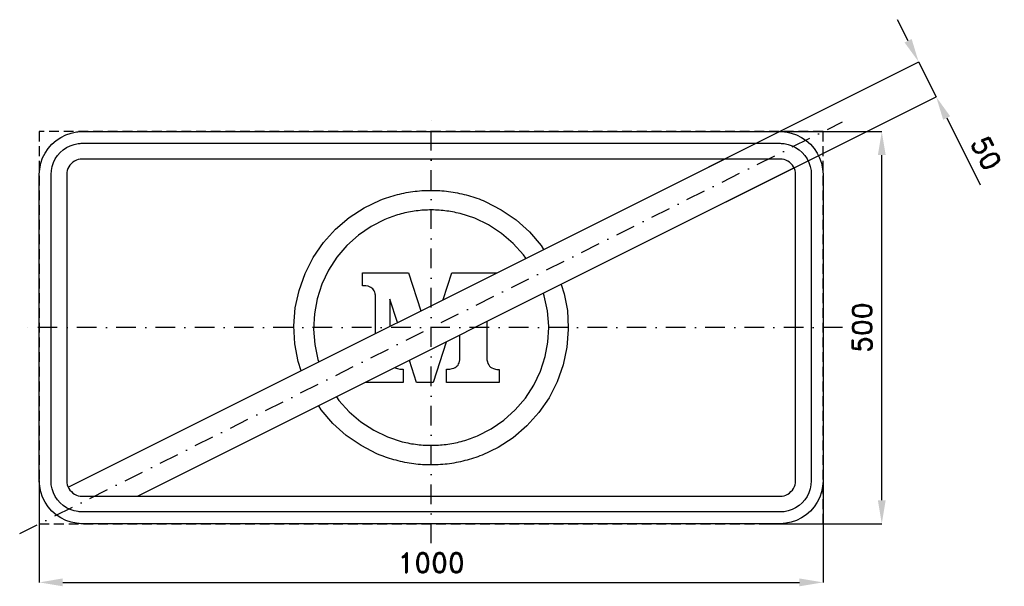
# Model space of a CAD drawing. Header units: millimetres. Extents: x -525 to 731, y -330 to 393.
import ezdxf

# ---------------------------------------------------------------- set-up
doc = ezdxf.new("R2010")
doc.units = ezdxf.units.MM
doc.header["$LTSCALE"] = 5
doc.linetypes.add('ČERCHOVANÁX2', pattern=[2, 1, -0.5, 0, -0.5])
doc.linetypes.add('ČÁRKOVANÁX2', pattern=[1.5, 1, -0.5])
doc.layers.add('Kóty', color=2, linetype='Continuous')
doc.layers.add('Značka', color=7, linetype='Continuous')
doc.styles.get("Standard").update_dxf_attribs({"font": 'romand.shx', "height": 25})
doc.dimstyles.get("Standard").update_dxf_attribs({"dimtxt": 25, "dimasz": 30, "dimexe": 0.18, "dimexo": 0.0625, "dimgap": 12.5, "dimtad": 1, "dimdec": 0, "dimzin": 0, "dimdsep": 46, "dimtxsty": 'Standard', "dimcen": 0.09, "dimadec": 0, "dimazin": 0, "dimtfac": 1, "dimtdec": 0, "dimtofl": 0, "dimtmove": 0, "dimatfit": 3, "dimfxl": 1, "dimtolj": 1, "dimtzin": 0, "dimarcsym": 0})

# ---------------------------------------------------------------- blocks, each defined once
blk = doc.blocks.new('*D0')
at = {"layer": 'Defpoints', "color": 0, "transparency": 16777216}
for p in [(-500, -195), (500, -195), (500, -324.778985)]:
    blk.add_point(p, dxfattribs=at)
at = {"layer": 'Kóty', "color": 0, "lineweight": -2, "transparency": 16777216}
for p, q in [((-500, -195.0625), (-500, -324.958985)), ((500, -195.0625), (500, -324.958985)), ((-470, -324.778985), (470, -324.778985))]:
    blk.add_line(p, q, dxfattribs=at)
at = {"layer": 'Kóty', "color": 0, "transparency": 16777216}
for points in [[(-470, -319.778985), (-470, -329.778985), (-500, -324.778985)], [(470, -319.778985), (470, -329.778985), (500, -324.778985)]]:
    blk.add_solid(points, dxfattribs=at)
at = {"layer": 'Kóty', "color": 0, "transparency": 16777216, "insert": (0, -299.778985), "char_height": 25, "attachment_point": 5}
blk.add_mtext('\\A1;1000', dxfattribs=at)
blk = doc.blocks.new('*D1')
at = {"layer": 'Defpoints', "color": 0, "transparency": 16777216}
for p in [(350.3, 250), (575, 250), (421.2, -250)]:
    blk.add_point(p, dxfattribs=at)
at = {"layer": 'Kóty', "color": 0, "lineweight": -2, "transparency": 16777216}
for p, q in [((350.4, 250), (575.2, 250)), ((575, -220), (575, 220)), ((421.2, -250), (575.2, -250))]:
    blk.add_line(p, q, dxfattribs=at)
at = {"layer": 'Kóty', "color": 0, "transparency": 16777216}
for points in [[(570, 220), (580, 220), (575, 250)], [(570, -220), (580, -220), (575, -250)]]:
    blk.add_solid(points, dxfattribs=at)
at = {"layer": 'Kóty', "color": 0, "transparency": 16777216, "insert": (550, 0), "char_height": 25, "attachment_point": 5, "rotation": 90}
blk.add_mtext('\\A1;500', dxfattribs=at)
blk = doc.blocks.new('*D2')
at = {"layer": 'Defpoints', "color": 0, "transparency": 16777216}
for p in [(644.4, 294.2), (354.1, 205), (376.5, 160.3)]:
    blk.add_point(p, dxfattribs=at)
at = {"layer": 'Kóty', "color": 0, "lineweight": -2, "transparency": 16777216}
for p, q in [((608.6, 365.8), (595.2, 392.6)), ((354.2, 205), (622.2, 339)), ((376.6, 160.3), (644.5, 294.3)), ((657.8, 267.4), (700.5, 182))]:
    blk.add_line(p, q, dxfattribs=at)
at = {"layer": 'Kóty', "color": 0, "transparency": 16777216}
for points in [[(613.1, 368), (604.1, 363.5), (622, 338.9)], [(662.2, 269.6), (653.3, 265.1), (644.4, 294.2)]]:
    blk.add_solid(points, dxfattribs=at)
at = {"layer": 'Kóty', "color": 0, "transparency": 16777216, "insert": (708.2, 222.4), "char_height": 25, "attachment_point": 5, "rotation": 296.5641}
blk.add_mtext('\\A1;50', dxfattribs=at)

msp = doc.modelspace()

# ---------------------------------------------------------------- linework, layer by layer
at = {"layer": 'Kóty'}
msp.add_lwpolyline([(622, 338.9), (644.4, 294.2)], dxfattribs=at)
at = {"layer": 'Značka', "color": 6, "linetype": 'ČERCHOVANÁX2', "ltscale": 5}
for points in [[(0, -275), (0, 275)], [(-525, -262.5), (525, 262.5)], [(525, 0), (-525, 0)]]:
    msp.add_lwpolyline(points, dxfattribs=at)
at = {"layer": 'Značka', "color": 5}
for points in [[(-445, -250), (-445.2, -250), (-445.4, -250, -0.032197), (-452.5, -249.5), (-459.5, -248.1), (-466.3, -245.8), (-472.6, -242.6), (-478.6, -238.6), (-483.9, -233.9), (-488.6, -228.6), (-492.6, -222.6), (-495.7, -216.3), (-498.1, -209.5), (-499.5, -202.5), (-500, -195.4), (-500, -195.2), (-500, -195), (-500, 195), (-500, 195.2), (-500, 195.4), (-499.5, 202.5), (-498.1, 209.5), (-495.8, 216.3), (-492.6, 222.6), (-488.6, 228.6), (-483.9, 233.9), (-478.6, 238.6), (-472.6, 242.6), (-466.3, 245.7), (-459.5, 248.1), (-452.5, 249.5, -0.036741), (-445.4, 250), (-445.2, 250), (-445, 250), (445, 250), (445.2, 250), (445.4, 250, -0.032205), (452.5, 249.5), (459.5, 248.1), (466.3, 245.8), (472.6, 242.6), (478.6, 238.6), (483.9, 233.9), (488.6, 228.6), (492.6, 222.6), (495.7, 216.3), (498.1, 209.5), (499.5, 202.5), (500, 195.4), (500, 195.2), (500, 195), (500, -195), (500, -195.2), (500, -195.4), (499.5, -202.5), (498.1, -209.5), (495.8, -216.3), (492.6, -222.6), (488.6, -228.6), (483.9, -233.9), (478.6, -238.6), (472.6, -242.6), (466.3, -245.7), (459.5, -248.1), (452.5, -249.5, -0.036742), (445.4, -250), (445.2, -250), (445, -250), (-445, -250)], [(-445, -235), (-445.2, -235), (-445.3, -235, -0.032191), (-450.5, -234.6), (-455.6, -233.6), (-460.5, -231.9), (-465.1, -229.6), (-469.4, -226.7), (-473.3, -223.3), (-476.7, -219.4), (-479.6, -215.1), (-481.9, -210.5), (-483.6, -205.6), (-484.7, -200.5), (-485, -195.3), (-485, -195.2), (-485, -195), (-485, 195), (-485, 195.2), (-485, 195.3), (-484.6, 200.5), (-483.6, 205.6), (-481.9, 210.5), (-479.6, 215.1), (-476.7, 219.4), (-473.3, 223.3), (-469.4, 226.7), (-465.1, 229.6), (-460.5, 231.9), (-455.6, 233.6), (-450.5, 234.7, -0.036731), (-445.3, 235), (-445.2, 235), (-445, 235), (445, 235), (445.2, 235), (445.3, 235, -0.032191), (450.5, 234.6), (455.6, 233.6), (460.5, 231.9), (465.1, 229.6), (469.4, 226.7), (473.3, 223.3), (476.7, 219.4), (479.6, 215.1), (481.9, 210.5), (483.6, 205.6), (484.7, 200.5), (485, 195.3), (485, 195.2), (485, 195), (485, -195), (485, -195.2), (485, -195.3), (484.6, -200.5), (483.6, -205.6), (481.9, -210.5), (479.6, -215.1), (476.7, -219.4), (473.3, -223.3), (469.4, -226.7), (465.1, -229.6), (460.5, -231.9), (455.6, -233.6), (450.5, -234.7, -0.036734), (445.3, -235), (445.2, -235), (445, -235), (-445, -235)], [(-445, -215), (445, -215), (445.1, -215), (445.2, -215, 0.032108), (447.7, -214.8), (450.3, -214.3), (452.7, -213.5), (455, -212.3), (457.2, -210.9), (459.1, -209.1), (460.9, -207.2), (462.3, -205), (463.5, -202.7), (464.3, -200.3), (464.8, -197.7), (465, -195.2), (465, -195.1), (465, -195), (465, 195), (465, 195.1), (465, 195.2), (464.8, 197.7), (464.3, 200.3), (463.5, 202.7), (462.3, 205), (460.9, 207.2), (459.1, 209.1), (457.2, 210.9), (455, 212.3), (452.7, 213.5), (450.3, 214.3), (447.7, 214.8), (445.2, 215), (445.1, 215), (445, 215), (-445, 215), (-445.1, 215), (-445.2, 215, 0.032114), (-447.7, 214.8), (-450.3, 214.3), (-452.7, 213.5), (-455, 212.3), (-457.2, 210.9), (-459.1, 209.1), (-460.9, 207.2), (-462.3, 205), (-463.5, 202.7), (-464.3, 200.3), (-464.8, 197.7), (-465, 195.2), (-465, 195.1), (-465, 195), (-465, -195), (-465, -195.1), (-465, -195.2), (-464.8, -197.7), (-464.3, -200.3), (-463.5, -202.7), (-462.3, -205), (-460.9, -207.2), (-459.1, -209.1), (-457.2, -210.9), (-455, -212.3), (-452.7, -213.5), (-450.3, -214.3), (-447.7, -214.8), (-445.2, -215), (-445.1, -215), (-445, -215)]]:
    msp.add_lwpolyline(points, format="xyb", dxfattribs=at)
at = {"layer": 'Značka', "color": 6, "linetype": 'ČÁRKOVANÁX2', "ltscale": 2.5}
msp.add_lwpolyline([(-500, -250), (500, -250), (500, 250), (-500, 250)], close=True, dxfattribs=at)
at = {"layer": 'Značka', "color": 1}
for points in [[(-463.1, -203.6), (374.1, 215)], [(463.1, 203.6), (462.3, 205), (460.9, 207.2), (459.1, 209.1), (457.2, 210.9), (455, 212.3), (452.7, 213.5), (450.3, 214.3), (447.7, 214.8), (445.2, 215), (445.1, 215), (445, 215), (374.1, 215)], [(463.1, 203.6), (-374.1, -215)], [(-463.1, -203.6), (-462.3, -205), (-460.9, -207.2), (-459.1, -209.1), (-457.2, -210.9), (-455, -212.3), (-452.7, -213.5), (-450.3, -214.3), (-447.7, -214.8), (-445.2, -215), (-445.1, -215), (-445, -215)], [(-445, -215), (-374.1, -215)]]:
    msp.add_lwpolyline(points, dxfattribs=at)
at = {"layer": 'Značka', "color": 51}
for points in [[(-165.8, -54.9), (-169.6, -43.1), (-173.9, -20.6), (-175, 2.3), (-173.3, 25.1), (-168.4, 47.5), (-160.9, 69.1), (-150.4, 89.5), (-137.5, 108.4), (-122.1, 125.4), (-104.8, 140.3), (-85.5, 152.7), (-64.9, 162.6, -0.034428), (-43.1, 169.6, -0.034405), (-20.6, 173.9, -0.034418), (2.3, 175, -0.034414), (25.1, 173.3, -0.034436), (47.5, 168.4, -0.034426), (69.1, 160.9), (89.5, 150.4), (108.4, 137.5), (125.4, 122.1), (140.3, 104.8), (143.5, 99.7)], [(-165.8, -54.9), (-169.6, -43.1), (-173.9, -20.6), (-175, 2.3), (-173.3, 25.1), (-168.4, 47.5), (-160.9, 69.1), (-150.4, 89.5), (-137.5, 108.4), (-122.1, 125.4), (-104.8, 140.3), (-85.5, 152.7), (-64.9, 162.6, -0.034428), (-43.1, 169.6, -0.034405), (-20.6, 173.9, -0.034418), (2.3, 175, -0.034414), (25.1, 173.3, -0.034436), (47.5, 168.4, -0.034426), (69.1, 160.9), (89.5, 150.4), (108.4, 137.5), (125.4, 122.1), (140.3, 104.8), (143.5, 99.7)], [(120.9, 88.4), (117.8, 92.9), (104.7, 107.4), (89.8, 120.2), (73.3, 130.9), (55.6, 139.4), (36.9, 145.4, 0.0344), (17.6, 149, 0.034417), (-2, 150, 0.03442), (-21.5, 148.5, 0.034416), (-40.7, 144.4, 0.034442), (-59.2, 137.9), (-76.7, 128.9), (-92.9, 117.8), (-107.4, 104.7), (-120.2, 89.8), (-130.9, 73.3), (-139.4, 55.6), (-145.4, 36.9), (-149, 17.6), (-150, -2), (-148.5, -21.5), (-144.4, -40.7), (-143.3, -43.7)], [(175, 0), (175, -1.1), (175, -2.3), (173.2, -25.1), (168.4, -47.5), (160.9, -69.1), (150.4, -89.5), (137.5, -108.4), (122.1, -125.4), (104.8, -140.3), (85.5, -152.7), (64.9, -162.6, -0.034429), (43.1, -169.6, -0.034444), (20.6, -173.9, -0.034417), (-2.3, -175, -0.034405), (-25.1, -173.3, -0.034419), (-47.5, -168.4, -0.034429), (-69.1, -160.9), (-89.5, -150.4), (-108.4, -137.5), (-125.4, -122.1), (-140.3, -104.8), (-143.5, -99.7)], [(175, 0), (175, -1.1), (175, -2.3), (173.2, -25.1), (168.4, -47.5), (160.9, -69.1), (150.4, -89.5), (137.5, -108.4), (122.1, -125.4), (104.8, -140.3), (85.5, -152.7), (64.9, -162.6, -0.034429), (43.1, -169.6, -0.034444), (20.6, -173.9, -0.034417), (-2.3, -175, -0.034405), (-25.1, -173.3, -0.034419), (-47.5, -168.4, -0.034429), (-69.1, -160.9), (-89.5, -150.4), (-108.4, -137.5), (-125.4, -122.1), (-140.3, -104.8), (-143.5, -99.7)], [(-120.9, -88.4), (-117.8, -92.9), (-104.7, -107.4), (-89.8, -120.2), (-73.3, -130.9), (-55.6, -139.4), (-36.9, -145.4, 0.034395), (-17.6, -149, 0.034416), (2, -150, 0.034424), (21.5, -148.5, 0.034417), (40.7, -144.4, 0.034404), (59.2, -137.9), (76.7, -128.9), (92.9, -117.8), (107.4, -104.7), (120.2, -89.8), (130.9, -73.3), (139.4, -55.6), (145.4, -36.9), (148.9, -18.6), (150, 0)]]:
    msp.add_lwpolyline(points, format="xyb", dxfattribs=at)
for points in [[(-71, -7.5), (-71, 37.6), (-71, 38), (-71, 38.5), (-71.1, 40), (-71.2, 41.5), (-71.4, 42.6), (-71.6, 43.6), (-72, 45.2), (-72.6, 46.8), (-73.4, 48.1), (-74.4, 49.3), (-75.6, 50.4), (-76.9, 51.3), (-78.5, 52.1), (-80.3, 52.7), (-83.3, 53.2), (-86.4, 53.4), (-86.9, 53.4), (-87.5, 53.4), (-87.5, 70), (-28.8, 70), (-13.2, 21.4)], [(15.5, 35.7), (26.5, 70), (84.1, 70)], [(165.8, 54.9), (169.6, 43.1), (173.8, 21.7), (175, 0)], [(165.8, 54.9), (169.6, 43.1), (173.8, 21.7), (175, 0)], [(150, 0), (150, 1), (150, 2), (148.5, 21.5), (144.4, 40.7), (143.3, 43.7)], [(-43.1, 6.4), (-52.6, 36.4), (-52.6, 1.7)], [(70.9, 7.5), (70.9, -37.7), (70.9, -38.1), (71, -38.5), (71.2, -41.2), (71.8, -43.8), (72.5, -45.7), (73.5, -47.5), (74.6, -49), (75.8, -50.2), (77.6, -51.4), (79.6, -52.3), (80.9, -52.7), (82.2, -52.9), (83.9, -53.2), (85.6, -53.3), (86.1, -53.3), (86.6, -53.3), (86.6, -70), (19.7, -70), (19.7, -53.1), (20.2, -53.1), (20.8, -53.1), (23.9, -52.9), (27, -52.3), (28.9, -51.7), (30.7, -50.8), (32.1, -50), (33.2, -48.9), (34.3, -47.7), (35.1, -46.3), (35.7, -44.7), (36.2, -43.1), (36.6, -41), (36.7, -38.8), (36.7, -38.4), (36.7, -37.9), (36.7, -9.6)], [(19.2, -18.4), (2.6, -70), (-18.8, -70)], [(-18.8, -70), (-27.7, -41.8)], [(-46.1, -51), (-44.8, -51.7), (-42.9, -52.3), (-39.8, -52.9), (-36.7, -53.1), (-36.2, -53.1), (-35.7, -53.1), (-35.7, -70), (-84.1, -70)]]:
    msp.add_lwpolyline(points, dxfattribs=at)

# ---------------------------------------------------------------- dimensions: what is measured, and where the dimension line sits
at = {"layer": 'Kóty'}
dim = msp.add_aligned_dim(p1=(354.1, 205), p2=(376.5, 160.3), distance=299.5, dimstyle='Standard', dxfattribs=at)
dim.commit()
dim.dimension.update_dxf_attribs({"geometry": '*D2', "text_midpoint": (708.2, 222.4)})
dim = msp.add_linear_dim(base=(575, 250), p1=(421.2, -250), p2=(350.3, 250), angle=90, dimstyle='Standard', dxfattribs=at)
dim.commit()
dim.dimension.update_dxf_attribs({"geometry": '*D1', "text_midpoint": (550, 0)})
dim = msp.add_linear_dim(base=(500, -324.8), p1=(-500, -195), p2=(500, -195), dimstyle='Standard', dxfattribs=at)
dim.commit()
dim.dimension.update_dxf_attribs({"geometry": '*D0', "text_midpoint": (0, -299.8)})

doc.saveas('drawing.dxf')
